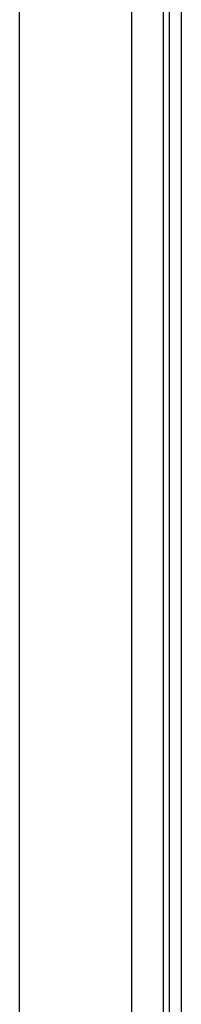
# Model space of a CAD drawing. Header units: inches. Extents: x 9 to 285, y 21 to 142.
# Tile 58 of 140: x 67.783 to 68.686, y 82.288 to 87.772. Entities that reach past the tile are written whole.
import ezdxf

# ---------------------------------------------------------------- set-up
doc = ezdxf.new("R2010")
doc.units = ezdxf.units.IN
doc.header["$MEASUREMENT"] = 0
doc.layers.add('Visible Edges(ANSI)', color=7, linetype='Continuous', lineweight=25)
doc.layers.add('Visible Tangent Edges(ANSI)', color=7, linetype='Continuous', lineweight=25)

msp = doc.modelspace()

# ---------------------------------------------------------------- linework, layer by layer
at = {"layer": 'Visible Edges(ANSI)'}
for p, q in [((68.6175, 93.1576), (68.6175, 71.5546)), ((68.6855, 71.5546), (68.6855, 93.1576)), ((67.783, 72.3526), (67.783, 92.5526)), ((68.408, 92.5526), (68.408, 72.3526))]:
    msp.add_line(p, q, dxfattribs=at)
at = {"layer": 'Visible Tangent Edges(ANSI)'}
msp.add_line((68.5865, 71.4376), (68.5865, 93.1576), dxfattribs=at)

doc.saveas('drawing.dxf')
